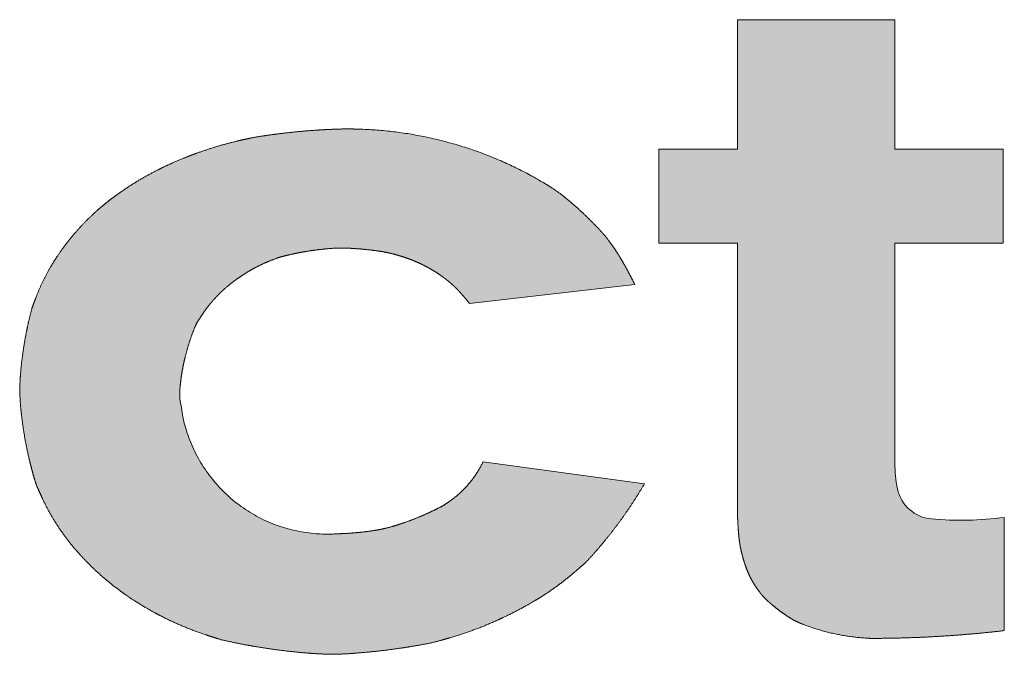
# Model space of a CAD drawing. Header units: millimetres. Extents: x 0 to 594, y 0 to 420.
# Tile 18 of 43: x 458.73 to 461.84, y 23.74 to 25.75. Entities that reach past the tile are written whole.
import ezdxf

# ---------------------------------------------------------------- set-up
doc = ezdxf.new("R2010")
doc.units = ezdxf.units.MM

# ---------------------------------------------------------------- blocks, each defined once
blk = doc.blocks.new('EV Logo')
at = {"linetype": 'Continuous'}
h = blk.add_hatch(color=7, dxfattribs=at)
edge = h.paths.add_edge_path(flags=0)
edge.add_spline(control_points=[(15.89756936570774, 2.552714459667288), (15.89730320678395, 2.526309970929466), (15.89808147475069, 2.499915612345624), (15.89990295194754, 2.473572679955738), (15.90032863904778, 2.467416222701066), (15.90129387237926, 2.455111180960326), (15.90313393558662, 2.436657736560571), (15.90498844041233, 2.42445206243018), (15.90605922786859, 2.418374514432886), (15.909436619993, 2.399205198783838), (15.91422998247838, 2.380340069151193), (15.9204127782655, 2.361883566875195), (15.92232288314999, 2.356181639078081), (15.92640553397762, 2.344865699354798), (15.93330628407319, 2.328124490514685), (15.93859669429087, 2.317316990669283), (15.94141219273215, 2.312003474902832), (15.94922936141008, 2.297250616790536), (15.95832499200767, 2.283249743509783), (15.96862730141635, 2.270111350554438), (15.97034152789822, 2.267925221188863), (15.97383471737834, 2.263603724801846), (15.97888933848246, 2.256899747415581), (15.98998591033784, 2.246236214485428), (15.99939692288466, 2.237826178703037), (16.00691145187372, 2.231483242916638), (16.02195050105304, 2.218788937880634), (16.03768204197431, 2.206963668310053), (16.05405592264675, 2.19604513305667), (16.05949160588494, 2.192420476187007), (16.07049894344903, 2.185375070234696), (16.0881353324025, 2.176393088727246), (16.10026433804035, 2.171528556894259), (16.10636345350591, 2.169186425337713), (16.16845638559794, 2.145342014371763), (16.23341374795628, 2.131037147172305), (16.29977890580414, 2.126592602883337), (16.3025126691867, 2.126409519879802), (16.30798246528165, 2.126077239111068), (16.31618950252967, 2.12539180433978), (16.36917120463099, 2.125441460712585), (16.41941991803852, 2.12652568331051), (16.46688174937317, 2.128476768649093), (16.55791024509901, 2.132218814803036), (16.64873509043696, 2.13936286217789), (16.73922918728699, 2.149898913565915)], knot_values=[0, 0, 0, 0, 0.07147382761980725, 0.07147382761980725, 0.07147382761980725, 0.08818628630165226, 0.1048987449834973, 0.1216112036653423, 0.1216112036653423, 0.1216112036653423, 0.1742270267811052, 0.1742270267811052, 0.1742270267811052, 0.1905121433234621, 0.2067972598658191, 0.223082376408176, 0.223082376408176, 0.223082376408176, 0.2681786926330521, 0.2681786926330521, 0.2681786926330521, 0.2757021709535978, 0.2832256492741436, 0.2907491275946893, 0.3173802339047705, 0.3173802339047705, 0.3173802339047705, 0.3706212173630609, 0.3706212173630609, 0.3706212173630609, 0.388314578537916, 0.4060079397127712, 0.4237013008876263, 0.4237013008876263, 0.4237013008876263, 0.6024846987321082, 0.6024846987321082, 0.6024846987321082, 0.6099047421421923, 0.6173247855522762, 0.6247448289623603, 0.7533874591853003, 0.7533874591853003, 0.7533874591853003, 1, 1, 1, 1], weights=[1, 0.9994784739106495, 0.9994784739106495, 1, 1, 1, 1, 1, 1, 0.9981545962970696, 0.9981545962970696, 1, 1, 1, 1, 1, 1, 0.9973693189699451, 0.9973693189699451, 1, 1, 1, 1, 1, 1, 1, 0.9989373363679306, 0.9989373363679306, 1, 1, 1, 1, 1, 1, 0.9925251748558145, 0.9925251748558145, 1, 1, 1, 1, 1, 1, 1, 0.9995335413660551, 0.9995335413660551, 1], degree=3, periodic=0)
edge.add_line((16.73922918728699, 2.149898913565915), (16.73922918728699, 2.507328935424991))
edge.add_arc((16.60277729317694, 3.54121733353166), 1.042853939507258, 264.8653863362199, 277.51840608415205, ccw=False)
edge.add_arc((16.52019860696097, 2.622211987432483), 0.1201459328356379, 191.5955496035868, 264.86538633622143, ccw=False)
edge.add_arc((16.80146944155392, 2.679925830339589), 0.4072768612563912, 180, 191.5955496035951, ccw=False)
edge.add_line((16.39419258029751, 2.679925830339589), (16.39419258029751, 3.373390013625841))
edge.add_line((16.39419258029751, 3.373390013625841), (16.73621260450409, 3.373390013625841))
edge.add_line((16.73621260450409, 3.373390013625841), (16.73621260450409, 3.670019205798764))
edge.add_line((16.73621260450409, 3.670019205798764), (16.39419258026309, 3.670019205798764))
edge.add_line((16.39419258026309, 3.670019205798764), (16.39419258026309, 4.078956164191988))
edge.add_line((16.39419258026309, 4.078956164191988), (15.89756936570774, 4.078956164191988))
edge.add_line((15.89756936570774, 4.078956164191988), (15.89756936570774, 3.670019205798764))
edge.add_line((15.89756936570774, 3.670019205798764), (15.64940227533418, 3.670019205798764))
edge.add_line((15.64940227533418, 3.670019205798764), (15.64940227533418, 3.373390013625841))
edge.add_line((15.64940227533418, 3.373390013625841), (15.89756936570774, 3.373390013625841))
edge.add_line((15.89756936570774, 3.373390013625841), (15.89756936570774, 2.552714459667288))
h = blk.add_hatch(color=7, dxfattribs=at)
edge = h.paths.add_edge_path(flags=0)
edge.add_spline(control_points=[(15.09503978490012, 2.682948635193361), (15.07270659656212, 2.636385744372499), (15.04003900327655, 2.596389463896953), (14.99887343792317, 2.565208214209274), (14.99434740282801, 2.561779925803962), (14.98511446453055, 2.555162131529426), (14.97093581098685, 2.545536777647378), (14.94727316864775, 2.53312440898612), (14.92827994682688, 2.524034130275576), (14.91424813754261, 2.517774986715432), (14.88616770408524, 2.505249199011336), (14.85745640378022, 2.494246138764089), (14.82819674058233, 2.484797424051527), (14.81945163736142, 2.481973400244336), (14.80187088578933, 2.476605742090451), (14.7749790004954, 2.469952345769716), (14.75685220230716, 2.466900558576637), (14.74776671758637, 2.465520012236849), (14.72353828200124, 2.461838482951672), (14.69917491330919, 2.459193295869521), (14.67472091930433, 2.457589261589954), (14.66654569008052, 2.457053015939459), (14.65017993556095, 2.456213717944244), (14.62562391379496, 2.454984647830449), (14.60923651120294, 2.45462635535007), (14.6010437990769, 2.454663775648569), (14.357232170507, 2.455777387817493), (14.17424383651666, 2.61690038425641), (14.1422794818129, 2.858610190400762), (14.14153052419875, 2.864273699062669), (14.1402413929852, 2.875628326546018), (14.13715759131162, 2.89278019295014), (14.13829082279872, 2.909846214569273), (14.13986553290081, 2.926840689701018), (14.14187909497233, 2.943765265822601), (14.1435133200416, 2.955001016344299), (14.14440334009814, 2.960607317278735), (14.14975024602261, 2.994287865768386), (14.15770688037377, 3.027448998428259), (14.16822480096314, 3.059888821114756), (14.16997556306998, 3.065288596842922), (14.17361753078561, 3.076042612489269), (14.17950278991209, 3.092038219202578), (14.1857597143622, 3.107768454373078), (14.19237979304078, 3.123238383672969), (14.20215610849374, 3.137077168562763), (14.20819682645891, 3.14645059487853), (14.21131086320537, 3.151074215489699), (14.23005285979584, 3.178901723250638), (14.25203294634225, 3.204249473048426), (14.27692630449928, 3.226742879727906), (14.28449017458, 3.233577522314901), (14.30012438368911, 3.24668630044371), (14.32492607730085, 3.264807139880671), (14.34197436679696, 3.276009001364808), (14.3506692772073, 3.281330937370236), (14.37439147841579, 3.295850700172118), (14.39929093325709, 3.308243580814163), (14.4251774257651, 3.318414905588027), (14.42948497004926, 3.320107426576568), (14.43814936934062, 3.323366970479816), (14.45113400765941, 3.328453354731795), (14.47471980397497, 3.334635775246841), (14.49399732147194, 3.339006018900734), (14.50883011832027, 3.341971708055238), (14.53851191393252, 3.347906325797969), (14.56845847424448, 3.352314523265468), (14.59859135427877, 3.355184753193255), (14.60724896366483, 3.356009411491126), (14.62458844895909, 3.357403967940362), (14.65077586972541, 3.358267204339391), (14.66815587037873, 3.357544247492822), (14.67683978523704, 3.357071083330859), (14.69881370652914, 3.355873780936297), (14.7207370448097, 3.353962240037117), (14.74258659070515, 3.351338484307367), (14.75350895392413, 3.350026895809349), (14.76733329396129, 3.348138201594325), (14.78402526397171, 3.345505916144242), (14.79265926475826, 3.343518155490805), (14.79841577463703, 3.342236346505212), (14.80128804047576, 3.341569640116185), (14.81853207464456, 3.337566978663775), (14.83553540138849, 3.33264103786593), (14.85224862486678, 3.32680612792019), (14.85728881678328, 3.325046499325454), (14.86731196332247, 3.321363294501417), (14.88218358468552, 3.315358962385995), (14.89193898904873, 3.311015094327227), (14.89677554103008, 3.308755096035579), (14.90978200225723, 3.302677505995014), (14.92247553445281, 3.295970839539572), (14.93482573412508, 3.288651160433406), (14.93880082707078, 3.286295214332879), (14.94667675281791, 3.281458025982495), (14.95827581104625, 3.273830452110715), (14.96580726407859, 3.268471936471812), (14.96952227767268, 3.26572411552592), (14.98028950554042, 3.257760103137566), (14.99061575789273, 3.249232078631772), (15.00047152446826, 3.240164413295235), (15.00211317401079, 3.238654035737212), (15.00536955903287, 3.235604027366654), (15.01026036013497, 3.231025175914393), (15.01667165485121, 3.224321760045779), (15.02145902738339, 3.219152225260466), (15.02469110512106, 3.215584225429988), (15.03438929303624, 3.204878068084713), (15.0437290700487, 3.193857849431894), (15.05270027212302, 3.182535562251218)], knot_values=[0, 0, 0, 0, 0.06207995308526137, 0.06207995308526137, 0.06207995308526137, 0.06903580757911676, 0.07599166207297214, 0.08294751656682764, 0.1017703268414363, 0.1017703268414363, 0.1017703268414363, 0.1394024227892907, 0.1394024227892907, 0.1394024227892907, 0.1506606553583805, 0.1619188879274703, 0.1731771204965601, 0.1731771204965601, 0.1731771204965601, 0.2031814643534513, 0.2031814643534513, 0.2031814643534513, 0.2132183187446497, 0.2232551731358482, 0.2332920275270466, 0.2332920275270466, 0.2332920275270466, 0.4829062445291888, 0.4829062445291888, 0.4829062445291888, 0.4899049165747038, 0.4969035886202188, 0.5039022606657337, 0.5108564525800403, 0.5178106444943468, 0.5247648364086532, 0.5247648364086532, 0.5247648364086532, 0.566458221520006, 0.566458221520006, 0.566458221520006, 0.5734124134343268, 0.5803666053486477, 0.5873207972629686, 0.594150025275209, 0.6009792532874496, 0.6078084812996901, 0.6078084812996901, 0.6078084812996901, 0.6487080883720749, 0.6487080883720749, 0.6487080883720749, 0.6611969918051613, 0.6736858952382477, 0.6861747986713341, 0.6861747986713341, 0.6861747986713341, 0.7201613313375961, 0.7201613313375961, 0.7201613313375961, 0.7258311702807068, 0.7315010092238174, 0.7371708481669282, 0.7557019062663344, 0.7557019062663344, 0.7557019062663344, 0.7927518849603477, 0.7927518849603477, 0.7927518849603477, 0.8034061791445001, 0.8140604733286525, 0.824714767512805, 0.824714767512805, 0.824714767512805, 0.8516650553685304, 0.8516650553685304, 0.8516650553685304, 0.8651419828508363, 0.868754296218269, 0.8723666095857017, 0.8759789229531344, 0.8759789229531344, 0.8759789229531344, 0.897644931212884, 0.897644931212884, 0.897644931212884, 0.9041850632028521, 0.9107251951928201, 0.9172653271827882, 0.9172653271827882, 0.9172653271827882, 0.934839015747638, 0.934839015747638, 0.934839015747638, 0.9404998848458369, 0.946160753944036, 0.9518216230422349, 0.9518216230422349, 0.9518216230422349, 0.9682128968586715, 0.9682128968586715, 0.9682128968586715, 0.9709457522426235, 0.9736786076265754, 0.9764114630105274, 0.9823093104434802, 0.9823093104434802, 0.9823093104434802, 1, 1, 1, 1], weights=[1, 0.9812614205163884, 0.9812614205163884, 1, 1, 1, 1, 1, 1, 1, 0.9990421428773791, 0.9990421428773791, 1, 1, 1, 1, 1, 1, 0.9993937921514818, 0.9993937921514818, 1, 1, 1, 1, 1, 1, 0.8356895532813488, 0.8356895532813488, 1, 1, 1, 1, 1, 1, 1, 1, 1, 0.9979705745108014, 0.9979705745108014, 1, 1, 1, 1, 1, 1, 1, 1, 1, 0.9950740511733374, 0.9950740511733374, 1, 1, 1, 1, 1, 1, 0.9974535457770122, 0.9974535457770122, 1, 1, 1, 1, 1, 1, 1, 0.9991268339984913, 0.9991268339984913, 1, 1, 1, 1, 1, 1, 0.9996471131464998, 0.9996471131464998, 1, 1, 1, 1, 1, 1, 1, 0.9990316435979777, 0.9990316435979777, 1, 1, 1, 1, 1, 1, 0.999201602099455, 0.999201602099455, 1, 1, 1, 1, 1, 1, 0.9990474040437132, 0.9990474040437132, 1, 1, 1, 1, 1, 1, 1, 0.9996372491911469, 0.9996372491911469, 1], degree=3, periodic=0)
edge.add_line((15.05270027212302, 3.182535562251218), (15.57363554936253, 3.243022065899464))
edge.add_spline(control_points=[(15.57363554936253, 3.243022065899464), (15.56413763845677, 3.26214871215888), (15.55421267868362, 3.281057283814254), (15.54386567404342, 3.299738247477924), (15.5404169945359, 3.305964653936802), (15.53555435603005, 3.314590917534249), (15.52921003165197, 3.32557667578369), (15.52481066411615, 3.332681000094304), (15.52185182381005, 3.337398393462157), (15.52035639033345, 3.339746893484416), (15.51138065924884, 3.353842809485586), (15.50183587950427, 3.367559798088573), (15.49173802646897, 3.380874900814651), (15.49005563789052, 3.383093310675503), (15.48666060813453, 3.387507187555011), (15.48172370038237, 3.394268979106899), (15.47251647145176, 3.404711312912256), (15.46501687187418, 3.412947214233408), (15.45931898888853, 3.419055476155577), (15.42992561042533, 3.450565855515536), (15.39863850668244, 3.480196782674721), (15.36557762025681, 3.507834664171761), (15.35682401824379, 3.51515240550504), (15.33907669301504, 3.529500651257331), (15.31087871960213, 3.549211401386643), (15.29136722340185, 3.561047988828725), (15.28152989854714, 3.566827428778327), (15.10605028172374, 3.669921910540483), (14.91056676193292, 3.726559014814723), (14.70715357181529, 3.733240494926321), (14.70012424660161, 3.733471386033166), (14.68606157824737, 3.733810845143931), (14.66494888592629, 3.734230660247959), (14.62981077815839, 3.73335081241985), (14.60171857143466, 3.732070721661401), (14.58067524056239, 3.730787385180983), (14.53858028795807, 3.728220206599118), (14.49658415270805, 3.724360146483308), (14.45472653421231, 3.719210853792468), (14.43380184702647, 3.716636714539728), (14.40559083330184, 3.712725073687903), (14.37017376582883, 3.707062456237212), (14.34849179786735, 3.70227246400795), (14.33405523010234, 3.699081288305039), (14.32685294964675, 3.697416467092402), (14.28360928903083, 3.687420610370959), (14.24101383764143, 3.674948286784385), (14.19920829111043, 3.660040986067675), (14.1852805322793, 3.655074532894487), (14.15761600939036, 3.644606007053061), (14.11659215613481, 3.627524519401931), (14.0897761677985, 3.615035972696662), (14.07651980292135, 3.608484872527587), (14.03667642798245, 3.58879486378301), (13.99829683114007, 3.566385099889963), (13.96156637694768, 3.541363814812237), (13.95545079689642, 3.53719779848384), (13.94331614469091, 3.52872409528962), (13.92540275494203, 3.515587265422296), (13.90905693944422, 3.503007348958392), (13.89420299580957, 3.491077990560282), (13.88102365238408, 3.479575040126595), (13.87235871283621, 3.471785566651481), (13.86807187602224, 3.46784123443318), (13.84232499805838, 3.444151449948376), (13.81828359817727, 3.41873258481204), (13.79606352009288, 3.391707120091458), (13.78848140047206, 3.382485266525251), (13.77375446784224, 3.363682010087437), (13.75292480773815, 3.334409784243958), (13.74013432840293, 3.314236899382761), (13.73401640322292, 3.303984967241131), (13.71516780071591, 3.272399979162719), (13.69901060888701, 3.239357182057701), (13.68565671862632, 3.205085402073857), (13.68343428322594, 3.199381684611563), (13.67914762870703, 3.18791260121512), (13.6724050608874, 3.17074393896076), (13.6640618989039, 3.138817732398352), (13.6581566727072, 3.112581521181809), (13.65413596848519, 3.092220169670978), (13.64608987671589, 3.051473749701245), (13.64020775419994, 3.010359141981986), (13.6365060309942, 2.968991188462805), (13.63519306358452, 2.954318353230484), (13.63311755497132, 2.924923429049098), (13.63391457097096, 2.880412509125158), (13.63655751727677, 2.851063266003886), (13.63815093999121, 2.836418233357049), (13.64324929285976, 2.789559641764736), (13.65111949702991, 2.743086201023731), (13.66173381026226, 2.697161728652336), (13.66350156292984, 2.689513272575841), (13.66718843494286, 2.674251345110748), (13.67317343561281, 2.651462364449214), (13.67942960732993, 2.629425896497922), (13.68591515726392, 2.608128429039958), (13.69524442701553, 2.588468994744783), (13.70108727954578, 2.57529253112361), (13.70411052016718, 2.568751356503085), (13.72228300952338, 2.529432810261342), (13.7440442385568, 2.491981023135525), (13.76920440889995, 2.456722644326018), (13.77753511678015, 2.445048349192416), (13.79491984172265, 2.422215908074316), (13.82316115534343, 2.389535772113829), (13.84296517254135, 2.36877335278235), (13.85312119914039, 2.358646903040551), (13.88352815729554, 2.328328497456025), (13.91612228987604, 2.300374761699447), (13.9507201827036, 2.274942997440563), (13.95100208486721, 2.274735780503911), (13.95128316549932, 2.274527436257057), (13.96433933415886, 2.265046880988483), (13.99033381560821, 2.247114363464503), (14.03068753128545, 2.222068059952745), (14.05829373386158, 2.206732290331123), (14.07227400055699, 2.199402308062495), (14.1189078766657, 2.174951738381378), (14.16735763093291, 2.15433208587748), (14.217309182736, 2.13767701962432), (14.22562319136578, 2.134904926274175), (14.24232560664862, 2.12958387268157), (14.26740617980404, 2.121434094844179), (14.31131731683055, 2.111624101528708), (14.34690012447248, 2.10473540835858), (14.37397077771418, 2.100100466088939), (14.42813325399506, 2.090826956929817), (14.48264647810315, 2.083907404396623), (14.53740819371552, 2.07935478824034), (14.5546089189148, 2.077924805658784), (14.5890492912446, 2.075533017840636), (14.6410877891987, 2.075099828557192), (14.67553849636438, 2.077330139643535), (14.69274721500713, 2.078660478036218), (14.74143429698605, 2.082424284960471), (14.78995782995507, 2.087907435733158), (14.83825711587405, 2.095103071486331), (14.86240046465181, 2.098699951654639), (14.89543028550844, 2.10421948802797), (14.93721249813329, 2.112247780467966), (14.96344586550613, 2.119711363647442), (14.98092297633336, 2.124562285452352), (14.98963095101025, 2.127092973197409), (15.04193610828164, 2.142293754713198), (15.09300239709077, 2.161244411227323), (15.14256137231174, 2.183845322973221), (15.15764410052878, 2.190723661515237), (15.18750567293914, 2.205146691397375), (15.23155823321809, 2.228444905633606), (15.26017363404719, 2.245214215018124), (15.27423730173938, 2.253989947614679), (15.31253778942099, 2.277889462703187), (15.348922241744, 2.304615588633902), (15.38318248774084, 2.334015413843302), (15.38888571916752, 2.33890954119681), (15.40016878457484, 2.348841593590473), (15.41755883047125, 2.363366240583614), (15.44414728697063, 2.392161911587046), (15.46484006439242, 2.416171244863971), (15.48013088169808, 2.434879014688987), (15.52605551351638, 2.491066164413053), (15.56744311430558, 2.550674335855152), (15.60403992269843, 2.613338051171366)], knot_values=[0, 0, 0, 0, 0.01234075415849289, 0.01234075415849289, 0.01234075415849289, 0.016454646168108, 0.0180638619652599, 0.01967307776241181, 0.02128229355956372, 0.02128229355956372, 0.02128229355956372, 0.030935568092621, 0.030935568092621, 0.030935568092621, 0.03254478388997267, 0.03415399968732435, 0.03576321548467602, 0.04059123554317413, 0.04059123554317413, 0.04059123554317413, 0.06546546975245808, 0.06546546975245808, 0.06546546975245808, 0.07205990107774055, 0.07865433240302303, 0.08524876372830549, 0.08524876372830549, 0.08524876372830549, 0.2004592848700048, 0.2004592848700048, 0.2004592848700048, 0.2045242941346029, 0.2085893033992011, 0.2126543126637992, 0.224839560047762, 0.224839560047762, 0.224839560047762, 0.2492071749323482, 0.2492071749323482, 0.2492071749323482, 0.2613924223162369, 0.2656649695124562, 0.2699375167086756, 0.2742100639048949, 0.2742100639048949, 0.2742100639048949, 0.2998346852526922, 0.2998346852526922, 0.2998346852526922, 0.3083811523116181, 0.3169276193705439, 0.3254740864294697, 0.3254740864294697, 0.3254740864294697, 0.3511200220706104, 0.3511200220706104, 0.3511200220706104, 0.3553969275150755, 0.3596738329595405, 0.3639507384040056, 0.3673176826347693, 0.3706846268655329, 0.3740515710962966, 0.3740515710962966, 0.3740515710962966, 0.3942410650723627, 0.3942410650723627, 0.3942410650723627, 0.4011413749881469, 0.4080416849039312, 0.4149419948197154, 0.4149419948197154, 0.4149419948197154, 0.4361519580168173, 0.4361519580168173, 0.4361519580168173, 0.4396900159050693, 0.4432280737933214, 0.4467661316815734, 0.4587618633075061, 0.4587618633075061, 0.4587618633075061, 0.4827449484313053, 0.4827449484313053, 0.4827449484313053, 0.4912594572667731, 0.4997739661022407, 0.5082884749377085, 0.5082884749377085, 0.5082884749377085, 0.5354996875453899, 0.5354996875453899, 0.5354996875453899, 0.5400368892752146, 0.5445740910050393, 0.549111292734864, 0.5532762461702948, 0.5574411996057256, 0.5616061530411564, 0.5616061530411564, 0.5616061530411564, 0.5865686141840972, 0.5865686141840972, 0.5865686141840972, 0.5948579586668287, 0.6031473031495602, 0.6114366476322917, 0.6114366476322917, 0.6114366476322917, 0.6362082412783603, 0.6362082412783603, 0.6362082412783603, 0.6364104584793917, 0.6364104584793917, 0.6455340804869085, 0.6546577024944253, 0.6637813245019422, 0.6637813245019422, 0.6637813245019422, 0.694149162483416, 0.694149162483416, 0.694149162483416, 0.6992145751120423, 0.7042799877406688, 0.7093454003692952, 0.7252194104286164, 0.7252194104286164, 0.7252194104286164, 0.7569599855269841, 0.7569599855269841, 0.7569599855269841, 0.766935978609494, 0.7769119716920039, 0.7868879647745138, 0.7868879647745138, 0.7868879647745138, 0.8151003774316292, 0.8151003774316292, 0.8151003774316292, 0.8292087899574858, 0.8344500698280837, 0.8396913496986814, 0.8449326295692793, 0.8449326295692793, 0.8449326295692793, 0.8763596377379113, 0.8763596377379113, 0.8763596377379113, 0.8859408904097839, 0.8955221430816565, 0.905103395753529, 0.905103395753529, 0.905103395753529, 0.9311468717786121, 0.9311468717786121, 0.9311468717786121, 0.9354905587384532, 0.9398342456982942, 0.9441779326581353, 0.9581429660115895, 0.9581429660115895, 0.9581429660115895, 1, 1, 1, 1], weights=[1, 0.9998319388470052, 0.9998319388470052, 1, 1, 1, 1, 1, 1, 1, 0.9994420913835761, 0.9994420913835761, 1, 1, 1, 1, 1, 1, 1, 0.9987221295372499, 0.9987221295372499, 1, 1, 1, 1, 1, 1, 0.9794113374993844, 0.9794113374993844, 1, 1, 1, 1, 1, 1, 1, 0.9996848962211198, 0.9996848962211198, 1, 1, 1, 1, 1, 1, 1, 0.9988911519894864, 0.9988911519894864, 1, 1, 1, 1, 1, 1, 0.9983900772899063, 0.9983900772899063, 1, 1, 1, 1, 1, 1, 1, 1, 1, 0.9983938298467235, 0.9983938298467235, 1, 1, 1, 1, 1, 1, 0.9976916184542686, 0.9976916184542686, 1, 1, 1, 1, 1, 1, 1, 0.9990689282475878, 0.9990689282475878, 1, 1, 1, 1, 1, 1, 0.9988250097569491, 0.9988250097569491, 1, 1, 1, 1, 1, 1, 1, 1, 1, 0.9970927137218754, 0.9970927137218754, 1, 1, 1, 1, 1, 1, 0.9981242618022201, 0.9981242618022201, 1, 1, 1, 1, 1, 1, 1, 1, 0.9978391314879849, 0.9978391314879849, 1, 1, 1, 1, 1, 1, 1, 0.9993747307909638, 0.9993747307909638, 1, 1, 1, 1, 1, 1, 0.9995830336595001, 0.9995830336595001, 1, 1, 1, 1, 1, 1, 1, 0.9982477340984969, 0.9982477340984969, 1, 1, 1, 1, 1, 1, 0.9980928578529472, 0.9980928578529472, 1, 1, 1, 1, 1, 1, 1, 0.997956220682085, 0.997956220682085, 1], degree=3, periodic=0)
edge.add_line((15.60403992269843, 2.613338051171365), (15.09503978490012, 2.682948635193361))
at = {"color": 7, "linetype": 'Continuous', "lineweight": 18}
for p, q in [((16.39419258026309, 4.078956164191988), (15.89756936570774, 4.078956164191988)), ((15.89756936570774, 4.078956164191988), (15.89756936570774, 3.670019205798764)), ((16.39419258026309, 3.670019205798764), (16.39419258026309, 4.078956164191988)), ((15.64940227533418, 3.670019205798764), (15.64940227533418, 3.373390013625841)), ((15.89756936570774, 3.670019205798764), (15.64940227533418, 3.670019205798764)), ((16.73621260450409, 3.670019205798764), (16.39419258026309, 3.670019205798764)), ((16.73621260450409, 3.373390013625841), (16.73621260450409, 3.670019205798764)), ((15.64940227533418, 3.373390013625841), (15.89756936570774, 3.373390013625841)), ((15.89756936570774, 3.373390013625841), (15.89756936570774, 2.552714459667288)), ((16.39419258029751, 3.373390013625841), (16.73621260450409, 3.373390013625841)), ((16.39419258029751, 2.679925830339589), (16.39419258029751, 3.373390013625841)), ((15.05270027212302, 3.182535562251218), (15.57363554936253, 3.243022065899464)), ((15.09503978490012, 2.682948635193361), (15.60403992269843, 2.613338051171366)), ((16.73922918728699, 2.149898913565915), (16.73922918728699, 2.507328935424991))]:
    blk.add_line(p, q, dxfattribs=at)
for centre, radius, start, end in [((16.80146944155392, 2.679925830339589), 0.4072768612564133, 180, 191.5955496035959), ((16.52019860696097, 2.622211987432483), 0.1201459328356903, 191.5955496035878, 264.8653863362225), ((16.60277729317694, 3.54121733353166), 1.042853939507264, 264.8653863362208, 277.5184060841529)]:
    blk.add_arc(centre, radius, start, end, dxfattribs=at)
for points, weights, knots in [([(15.57363554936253, 3.243022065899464), (15.56413763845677, 3.262148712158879), (15.55421267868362, 3.281057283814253), (15.54386567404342, 3.299738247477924), (15.5404169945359, 3.305964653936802), (15.53555435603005, 3.314590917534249), (15.52921003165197, 3.32557667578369), (15.52481066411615, 3.332681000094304), (15.52185182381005, 3.337398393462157), (15.52035639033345, 3.339746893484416), (15.51138065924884, 3.353842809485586), (15.50183587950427, 3.367559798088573), (15.49173802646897, 3.380874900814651), (15.49005563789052, 3.383093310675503), (15.48666060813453, 3.387507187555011), (15.48172370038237, 3.394268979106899), (15.47251647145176, 3.404711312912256), (15.46501687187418, 3.412947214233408), (15.45931898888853, 3.419055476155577), (15.42992561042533, 3.450565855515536), (15.39863850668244, 3.480196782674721), (15.36557762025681, 3.507834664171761), (15.35682401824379, 3.51515240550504), (15.33907669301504, 3.529500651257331), (15.31087871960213, 3.549211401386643), (15.29136722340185, 3.561047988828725), (15.28152989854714, 3.566827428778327), (15.10605028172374, 3.669921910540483), (14.91056676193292, 3.726559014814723), (14.70715357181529, 3.733240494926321), (14.70012424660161, 3.733471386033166), (14.68606157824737, 3.733810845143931), (14.66494888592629, 3.734230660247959), (14.62981077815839, 3.73335081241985), (14.60171857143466, 3.732070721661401), (14.58067524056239, 3.730787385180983), (14.53858028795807, 3.728220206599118), (14.49658415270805, 3.724360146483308), (14.45472653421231, 3.719210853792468), (14.43380184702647, 3.716636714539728), (14.40559083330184, 3.712725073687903), (14.37017376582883, 3.707062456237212), (14.34849179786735, 3.70227246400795), (14.33405523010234, 3.699081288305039), (14.32685294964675, 3.697416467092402), (14.28360928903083, 3.68742061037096), (14.24101383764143, 3.674948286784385), (14.19920829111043, 3.660040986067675), (14.1852805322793, 3.655074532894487), (14.15761600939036, 3.644606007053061), (14.11659215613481, 3.627524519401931), (14.0897761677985, 3.615035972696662), (14.07651980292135, 3.608484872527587), (14.03667642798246, 3.58879486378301), (13.99829683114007, 3.566385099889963), (13.96156637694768, 3.541363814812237), (13.95545079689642, 3.53719779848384), (13.94331614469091, 3.52872409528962), (13.92540275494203, 3.515587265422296), (13.90905693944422, 3.503007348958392), (13.89420299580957, 3.491077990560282), (13.88102365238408, 3.479575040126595), (13.87235871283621, 3.471785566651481), (13.86807187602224, 3.46784123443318), (13.84232499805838, 3.444151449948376), (13.81828359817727, 3.41873258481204), (13.79606352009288, 3.391707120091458), (13.78848140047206, 3.382485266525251), (13.77375446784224, 3.363682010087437), (13.75292480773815, 3.334409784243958), (13.74013432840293, 3.314236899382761), (13.73401640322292, 3.303984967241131), (13.71516780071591, 3.272399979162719), (13.699010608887, 3.239357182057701), (13.68565671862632, 3.205085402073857), (13.68343428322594, 3.199381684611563), (13.67914762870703, 3.18791260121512), (13.6724050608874, 3.17074393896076), (13.6640618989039, 3.138817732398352), (13.6581566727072, 3.112581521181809), (13.65413596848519, 3.092220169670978), (13.64608987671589, 3.051473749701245), (13.64020775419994, 3.010359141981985), (13.6365060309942, 2.968991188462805), (13.63519306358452, 2.954318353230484), (13.63311755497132, 2.924923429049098), (13.63391457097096, 2.880412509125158), (13.63655751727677, 2.851063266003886), (13.63815093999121, 2.836418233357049), (13.64324929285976, 2.789559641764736), (13.65111949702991, 2.743086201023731), (13.66173381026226, 2.697161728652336), (13.66350156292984, 2.689513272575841), (13.66718843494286, 2.674251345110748), (13.67317343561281, 2.651462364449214), (13.67942960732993, 2.629425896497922), (13.68591515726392, 2.608128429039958), (13.69524442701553, 2.588468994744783), (13.70108727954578, 2.57529253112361), (13.70411052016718, 2.568751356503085), (13.72228300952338, 2.529432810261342), (13.7440442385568, 2.491981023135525), (13.76920440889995, 2.456722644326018), (13.77753511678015, 2.445048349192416), (13.79491984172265, 2.422215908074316), (13.82316115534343, 2.389535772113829), (13.84296517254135, 2.36877335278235), (13.85312119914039, 2.358646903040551), (13.88352815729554, 2.328328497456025), (13.91612228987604, 2.300374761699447), (13.9507201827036, 2.274942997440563), (13.95100208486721, 2.274735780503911), (13.95128316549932, 2.274527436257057), (13.96433933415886, 2.265046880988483), (13.99033381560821, 2.247114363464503), (14.03068753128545, 2.222068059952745), (14.05829373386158, 2.206732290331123), (14.07227400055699, 2.199402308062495), (14.1189078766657, 2.174951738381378), (14.16735763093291, 2.15433208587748), (14.217309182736, 2.13767701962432), (14.22562319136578, 2.134904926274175), (14.24232560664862, 2.12958387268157), (14.26740617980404, 2.121434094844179), (14.31131731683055, 2.111624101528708), (14.34690012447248, 2.10473540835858), (14.37397077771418, 2.100100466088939), (14.42813325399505, 2.090826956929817), (14.48264647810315, 2.083907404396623), (14.53740819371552, 2.07935478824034), (14.5546089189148, 2.077924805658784), (14.5890492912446, 2.075533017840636), (14.6410877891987, 2.075099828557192), (14.67553849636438, 2.077330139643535), (14.69274721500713, 2.078660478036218), (14.74143429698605, 2.082424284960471), (14.78995782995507, 2.087907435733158), (14.83825711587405, 2.095103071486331), (14.86240046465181, 2.098699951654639), (14.89543028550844, 2.10421948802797), (14.93721249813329, 2.112247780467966), (14.96344586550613, 2.119711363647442), (14.98092297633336, 2.124562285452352), (14.98963095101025, 2.127092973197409), (15.04193610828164, 2.142293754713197), (15.09300239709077, 2.161244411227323), (15.14256137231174, 2.183845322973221), (15.15764410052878, 2.190723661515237), (15.18750567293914, 2.205146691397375), (15.23155823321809, 2.228444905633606), (15.26017363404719, 2.245214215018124), (15.27423730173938, 2.253989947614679), (15.31253778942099, 2.277889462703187), (15.348922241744, 2.304615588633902), (15.38318248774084, 2.334015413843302), (15.38888571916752, 2.33890954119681), (15.40016878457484, 2.348841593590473), (15.41755883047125, 2.363366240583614), (15.44414728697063, 2.392161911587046), (15.46484006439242, 2.416171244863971), (15.48013088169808, 2.434879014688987), (15.52605551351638, 2.491066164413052), (15.56744311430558, 2.550674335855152), (15.60403992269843, 2.613338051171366)], [1, 0.9998319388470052, 0.9998319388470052, 1, 1, 1, 1, 1, 1, 1, 0.9994420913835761, 0.9994420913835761, 1, 1, 1, 1, 1, 1, 1, 0.9987221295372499, 0.9987221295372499, 1, 1, 1, 1, 1, 1, 0.9794113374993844, 0.9794113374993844, 1, 1, 1, 1, 1, 1, 1, 0.9996848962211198, 0.9996848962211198, 1, 1, 1, 1, 1, 1, 1, 0.9988911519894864, 0.9988911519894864, 1, 1, 1, 1, 1, 1, 0.9983900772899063, 0.9983900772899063, 1, 1, 1, 1, 1, 1, 1, 1, 1, 0.9983938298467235, 0.9983938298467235, 1, 1, 1, 1, 1, 1, 0.9976916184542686, 0.9976916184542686, 1, 1, 1, 1, 1, 1, 1, 0.9990689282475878, 0.9990689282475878, 1, 1, 1, 1, 1, 1, 0.9988250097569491, 0.9988250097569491, 1, 1, 1, 1, 1, 1, 1, 1, 1, 0.9970927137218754, 0.9970927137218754, 1, 1, 1, 1, 1, 1, 0.9981242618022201, 0.9981242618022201, 1, 1, 1, 1, 1, 1, 1, 1, 0.9978391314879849, 0.9978391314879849, 1, 1, 1, 1, 1, 1, 1, 0.9993747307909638, 0.9993747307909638, 1, 1, 1, 1, 1, 1, 0.9995830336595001, 0.9995830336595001, 1, 1, 1, 1, 1, 1, 1, 0.9982477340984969, 0.9982477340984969, 1, 1, 1, 1, 1, 1, 0.9980928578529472, 0.9980928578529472, 1, 1, 1, 1, 1, 1, 1, 0.997956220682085, 0.997956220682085, 1], [0, 0, 0, 0, 0.01234075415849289, 0.01234075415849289, 0.01234075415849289, 0.016454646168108, 0.0180638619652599, 0.01967307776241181, 0.02128229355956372, 0.02128229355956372, 0.02128229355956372, 0.030935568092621, 0.030935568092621, 0.030935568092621, 0.03254478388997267, 0.03415399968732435, 0.03576321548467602, 0.04059123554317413, 0.04059123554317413, 0.04059123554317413, 0.06546546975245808, 0.06546546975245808, 0.06546546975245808, 0.07205990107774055, 0.07865433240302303, 0.08524876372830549, 0.08524876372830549, 0.08524876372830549, 0.2004592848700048, 0.2004592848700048, 0.2004592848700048, 0.2045242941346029, 0.2085893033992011, 0.2126543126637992, 0.224839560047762, 0.224839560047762, 0.224839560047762, 0.2492071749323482, 0.2492071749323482, 0.2492071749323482, 0.2613924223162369, 0.2656649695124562, 0.2699375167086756, 0.2742100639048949, 0.2742100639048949, 0.2742100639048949, 0.2998346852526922, 0.2998346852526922, 0.2998346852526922, 0.3083811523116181, 0.3169276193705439, 0.3254740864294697, 0.3254740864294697, 0.3254740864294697, 0.3511200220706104, 0.3511200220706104, 0.3511200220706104, 0.3553969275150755, 0.3596738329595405, 0.3639507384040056, 0.3673176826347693, 0.3706846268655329, 0.3740515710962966, 0.3740515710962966, 0.3740515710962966, 0.3942410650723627, 0.3942410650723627, 0.3942410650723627, 0.4011413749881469, 0.4080416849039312, 0.4149419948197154, 0.4149419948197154, 0.4149419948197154, 0.4361519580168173, 0.4361519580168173, 0.4361519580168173, 0.4396900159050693, 0.4432280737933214, 0.4467661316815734, 0.4587618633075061, 0.4587618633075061, 0.4587618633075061, 0.4827449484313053, 0.4827449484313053, 0.4827449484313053, 0.4912594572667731, 0.4997739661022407, 0.5082884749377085, 0.5082884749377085, 0.5082884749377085, 0.5354996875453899, 0.5354996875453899, 0.5354996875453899, 0.5400368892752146, 0.5445740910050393, 0.549111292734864, 0.5532762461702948, 0.5574411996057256, 0.5616061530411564, 0.5616061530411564, 0.5616061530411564, 0.5865686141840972, 0.5865686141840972, 0.5865686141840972, 0.5948579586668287, 0.6031473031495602, 0.6114366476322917, 0.6114366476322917, 0.6114366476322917, 0.6362082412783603, 0.6362082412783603, 0.6362082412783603, 0.6364104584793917, 0.6364104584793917, 0.6455340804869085, 0.6546577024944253, 0.6637813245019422, 0.6637813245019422, 0.6637813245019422, 0.694149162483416, 0.694149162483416, 0.694149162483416, 0.6992145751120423, 0.7042799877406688, 0.7093454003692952, 0.7252194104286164, 0.7252194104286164, 0.7252194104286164, 0.7569599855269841, 0.7569599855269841, 0.7569599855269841, 0.766935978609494, 0.7769119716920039, 0.7868879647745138, 0.7868879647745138, 0.7868879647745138, 0.8151003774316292, 0.8151003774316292, 0.8151003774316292, 0.8292087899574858, 0.8344500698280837, 0.8396913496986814, 0.8449326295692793, 0.8449326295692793, 0.8449326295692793, 0.8763596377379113, 0.8763596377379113, 0.8763596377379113, 0.8859408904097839, 0.8955221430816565, 0.905103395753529, 0.905103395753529, 0.905103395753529, 0.9311468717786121, 0.9311468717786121, 0.9311468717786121, 0.9354905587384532, 0.9398342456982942, 0.9441779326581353, 0.9581429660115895, 0.9581429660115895, 0.9581429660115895, 1, 1, 1, 1]), ([(15.05270027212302, 3.182535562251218), (15.0437290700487, 3.193857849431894), (15.03438929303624, 3.204878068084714), (15.02469110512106, 3.215584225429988), (15.02145902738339, 3.219152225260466), (15.01667165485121, 3.224321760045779), (15.01026036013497, 3.231025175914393), (15.00536955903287, 3.235604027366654), (15.00211317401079, 3.238654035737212), (15.00047152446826, 3.240164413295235), (14.99061575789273, 3.249232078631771), (14.98028950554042, 3.257760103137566), (14.96952227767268, 3.26572411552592), (14.96580726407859, 3.268471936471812), (14.95827581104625, 3.273830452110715), (14.94667675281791, 3.281458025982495), (14.93880082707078, 3.286295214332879), (14.93482573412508, 3.288651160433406), (14.92247553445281, 3.295970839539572), (14.90978200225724, 3.302677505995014), (14.89677554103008, 3.308755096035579), (14.89193898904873, 3.311015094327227), (14.88218358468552, 3.315358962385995), (14.86731196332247, 3.321363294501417), (14.85728881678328, 3.325046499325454), (14.85224862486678, 3.32680612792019), (14.83553540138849, 3.33264103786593), (14.81853207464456, 3.337566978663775), (14.80128804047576, 3.341569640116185), (14.79841577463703, 3.342236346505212), (14.79265926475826, 3.343518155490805), (14.78402526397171, 3.345505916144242), (14.76733329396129, 3.348138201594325), (14.75350895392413, 3.350026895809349), (14.74258659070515, 3.351338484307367), (14.7207370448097, 3.353962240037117), (14.69881370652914, 3.355873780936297), (14.67683978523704, 3.357071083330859), (14.66815587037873, 3.357544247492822), (14.65077586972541, 3.358267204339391), (14.62458844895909, 3.357403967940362), (14.60724896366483, 3.356009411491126), (14.59859135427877, 3.355184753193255), (14.56845847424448, 3.352314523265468), (14.53851191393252, 3.347906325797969), (14.50883011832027, 3.341971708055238), (14.49399732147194, 3.339006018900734), (14.47471980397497, 3.334635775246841), (14.45113400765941, 3.328453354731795), (14.43814936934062, 3.323366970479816), (14.42948497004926, 3.320107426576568), (14.4251774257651, 3.318414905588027), (14.39929093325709, 3.308243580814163), (14.37439147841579, 3.295850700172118), (14.3506692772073, 3.281330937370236), (14.34197436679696, 3.276009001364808), (14.32492607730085, 3.264807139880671), (14.30012438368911, 3.24668630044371), (14.28449017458, 3.233577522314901), (14.27692630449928, 3.226742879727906), (14.25203294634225, 3.204249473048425), (14.23005285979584, 3.178901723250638), (14.21131086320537, 3.151074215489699), (14.20819682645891, 3.14645059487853), (14.20215610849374, 3.137077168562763), (14.19237979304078, 3.123238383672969), (14.1857597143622, 3.107768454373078), (14.17950278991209, 3.092038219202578), (14.17361753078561, 3.076042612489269), (14.16997556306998, 3.065288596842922), (14.16822480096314, 3.059888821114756), (14.15770688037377, 3.027448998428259), (14.14975024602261, 2.994287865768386), (14.14440334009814, 2.960607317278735), (14.1435133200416, 2.955001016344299), (14.14187909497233, 2.943765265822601), (14.13986553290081, 2.926840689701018), (14.13829082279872, 2.909846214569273), (14.13715759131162, 2.89278019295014), (14.1402413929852, 2.875628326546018), (14.14153052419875, 2.864273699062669), (14.1422794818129, 2.858610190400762), (14.17424383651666, 2.61690038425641), (14.357232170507, 2.455777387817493), (14.6010437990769, 2.454663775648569), (14.60923651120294, 2.45462635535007), (14.62562391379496, 2.454984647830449), (14.65017993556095, 2.456213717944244), (14.66654569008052, 2.457053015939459), (14.67472091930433, 2.457589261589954), (14.69917491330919, 2.459193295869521), (14.72353828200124, 2.461838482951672), (14.74776671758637, 2.465520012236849), (14.75685220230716, 2.466900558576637), (14.7749790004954, 2.469952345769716), (14.80187088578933, 2.476605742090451), (14.81945163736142, 2.481973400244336), (14.82819674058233, 2.484797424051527), (14.85745640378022, 2.494246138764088), (14.88616770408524, 2.505249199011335), (14.91424813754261, 2.517774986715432), (14.92827994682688, 2.524034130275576), (14.94727316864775, 2.53312440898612), (14.97093581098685, 2.545536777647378), (14.98511446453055, 2.555162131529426), (14.99434740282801, 2.561779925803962), (14.99887343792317, 2.565208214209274), (15.04003900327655, 2.596389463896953), (15.07270659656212, 2.636385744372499), (15.09503978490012, 2.682948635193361)], [1, 0.9996372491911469, 0.9996372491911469, 1, 1, 1, 1, 1, 1, 1, 0.9990474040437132, 0.9990474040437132, 1, 1, 1, 1, 1, 1, 0.999201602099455, 0.999201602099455, 1, 1, 1, 1, 1, 1, 0.9990316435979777, 0.9990316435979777, 1, 1, 1, 1, 1, 1, 1, 0.9996471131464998, 0.9996471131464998, 1, 1, 1, 1, 1, 1, 0.9991268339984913, 0.9991268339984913, 1, 1, 1, 1, 1, 1, 1, 0.9974535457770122, 0.9974535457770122, 1, 1, 1, 1, 1, 1, 0.9950740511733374, 0.9950740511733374, 1, 1, 1, 1, 1, 1, 1, 1, 1, 0.9979705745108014, 0.9979705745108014, 1, 1, 1, 1, 1, 1, 1, 1, 1, 0.8356895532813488, 0.8356895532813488, 1, 1, 1, 1, 1, 1, 0.9993937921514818, 0.9993937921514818, 1, 1, 1, 1, 1, 1, 0.9990421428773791, 0.9990421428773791, 1, 1, 1, 1, 1, 1, 1, 0.9812614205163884, 0.9812614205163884, 1], [0, 0, 0, 0, 0.01769068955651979, 0.01769068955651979, 0.01769068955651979, 0.02358853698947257, 0.02632139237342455, 0.02905424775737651, 0.03178710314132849, 0.03178710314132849, 0.03178710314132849, 0.04817837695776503, 0.04817837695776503, 0.04817837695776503, 0.05383924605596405, 0.05950011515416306, 0.06516098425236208, 0.06516098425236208, 0.06516098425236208, 0.08273467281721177, 0.08273467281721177, 0.08273467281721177, 0.08927480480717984, 0.0958149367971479, 0.102355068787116, 0.102355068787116, 0.102355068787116, 0.1240210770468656, 0.1240210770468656, 0.1240210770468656, 0.1276333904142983, 0.131245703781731, 0.1348580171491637, 0.1483349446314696, 0.1483349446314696, 0.1483349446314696, 0.175285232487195, 0.175285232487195, 0.175285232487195, 0.1859395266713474, 0.1965938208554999, 0.2072481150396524, 0.2072481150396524, 0.2072481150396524, 0.2442980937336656, 0.2442980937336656, 0.2442980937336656, 0.2628291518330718, 0.2684989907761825, 0.2741688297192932, 0.2798386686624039, 0.2798386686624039, 0.2798386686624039, 0.3138252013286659, 0.3138252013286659, 0.3138252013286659, 0.3263141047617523, 0.3388030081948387, 0.3512919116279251, 0.3512919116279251, 0.3512919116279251, 0.3921915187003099, 0.3921915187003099, 0.3921915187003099, 0.3990207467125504, 0.405849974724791, 0.4126792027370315, 0.4196333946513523, 0.4265875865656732, 0.433541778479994, 0.433541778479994, 0.433541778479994, 0.4752351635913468, 0.4752351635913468, 0.4752351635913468, 0.4821893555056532, 0.4891435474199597, 0.4960977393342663, 0.5030964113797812, 0.5100950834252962, 0.5170937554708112, 0.5170937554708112, 0.5170937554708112, 0.7667079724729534, 0.7667079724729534, 0.7667079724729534, 0.7767448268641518, 0.7867816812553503, 0.7968185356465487, 0.7968185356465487, 0.7968185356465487, 0.8268228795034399, 0.8268228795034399, 0.8268228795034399, 0.8380811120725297, 0.8493393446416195, 0.8605975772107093, 0.8605975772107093, 0.8605975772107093, 0.8982296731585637, 0.8982296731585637, 0.8982296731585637, 0.9170524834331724, 0.9240083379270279, 0.9309641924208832, 0.9379200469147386, 0.9379200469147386, 0.9379200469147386, 1, 1, 1, 1]), ([(16.73922918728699, 2.149898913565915), (16.64873509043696, 2.13936286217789), (16.55791024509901, 2.132218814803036), (16.46688174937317, 2.128476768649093), (16.41941991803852, 2.12652568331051), (16.36917120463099, 2.125441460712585), (16.31618950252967, 2.12539180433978), (16.30798246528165, 2.126077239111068), (16.3025126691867, 2.126409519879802), (16.29977890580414, 2.126592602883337), (16.23341374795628, 2.131037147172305), (16.16845638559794, 2.145342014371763), (16.10636345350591, 2.169186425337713), (16.10026433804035, 2.171528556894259), (16.0881353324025, 2.176393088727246), (16.07049894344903, 2.185375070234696), (16.05949160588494, 2.192420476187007), (16.05405592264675, 2.19604513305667), (16.03768204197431, 2.206963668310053), (16.02195050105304, 2.218788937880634), (16.00691145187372, 2.231483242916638), (15.99939692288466, 2.237826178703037), (15.98998591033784, 2.246236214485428), (15.97888933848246, 2.256899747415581), (15.97383471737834, 2.263603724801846), (15.97034152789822, 2.267925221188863), (15.96862730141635, 2.270111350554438), (15.95832499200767, 2.283249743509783), (15.94922936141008, 2.297250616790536), (15.94141219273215, 2.312003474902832), (15.93859669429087, 2.317316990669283), (15.93330628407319, 2.328124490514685), (15.92640553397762, 2.344865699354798), (15.92232288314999, 2.356181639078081), (15.9204127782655, 2.361883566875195), (15.91422998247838, 2.380340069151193), (15.90943661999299, 2.399205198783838), (15.90605922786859, 2.418374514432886), (15.90498844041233, 2.42445206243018), (15.90313393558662, 2.436657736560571), (15.90129387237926, 2.455111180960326), (15.90032863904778, 2.467416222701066), (15.89990295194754, 2.473572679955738), (15.89808147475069, 2.499915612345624), (15.89730320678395, 2.526309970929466), (15.89756936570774, 2.552714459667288)], [1, 0.9995335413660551, 0.9995335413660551, 1, 1, 1, 1, 1, 1, 1, 0.9925251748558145, 0.9925251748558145, 1, 1, 1, 1, 1, 1, 0.9989373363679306, 0.9989373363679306, 1, 1, 1, 1, 1, 1, 1, 0.9973693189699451, 0.9973693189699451, 1, 1, 1, 1, 1, 1, 0.9981545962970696, 0.9981545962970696, 1, 1, 1, 1, 1, 1, 0.9994784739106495, 0.9994784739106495, 1], [0, 0, 0, 0, 0.2466125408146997, 0.2466125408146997, 0.2466125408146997, 0.3752551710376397, 0.3826752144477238, 0.3900952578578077, 0.3975153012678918, 0.3975153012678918, 0.3975153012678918, 0.5762986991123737, 0.5762986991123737, 0.5762986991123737, 0.5939920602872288, 0.611685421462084, 0.6293787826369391, 0.6293787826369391, 0.6293787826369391, 0.6826197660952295, 0.6826197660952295, 0.6826197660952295, 0.7092508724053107, 0.7167743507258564, 0.7242978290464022, 0.731821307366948, 0.731821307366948, 0.731821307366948, 0.776917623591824, 0.776917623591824, 0.776917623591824, 0.7932027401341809, 0.8094878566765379, 0.8257729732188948, 0.8257729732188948, 0.8257729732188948, 0.8783887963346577, 0.8783887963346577, 0.8783887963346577, 0.8951012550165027, 0.9118137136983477, 0.9285261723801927, 0.9285261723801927, 0.9285261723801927, 1, 1, 1, 1])]:
    blk.add_rational_spline(points, weights, degree=3, knots=knots, dxfattribs=at)

msp = doc.modelspace()

# ---------------------------------------------------------------- block references
at = {"color": 7, "linetype": 'Continuous'}
msp.add_blockref('EV Logo', (445.1000414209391, 21.66823797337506), dxfattribs=at)

doc.saveas('drawing.dxf')
